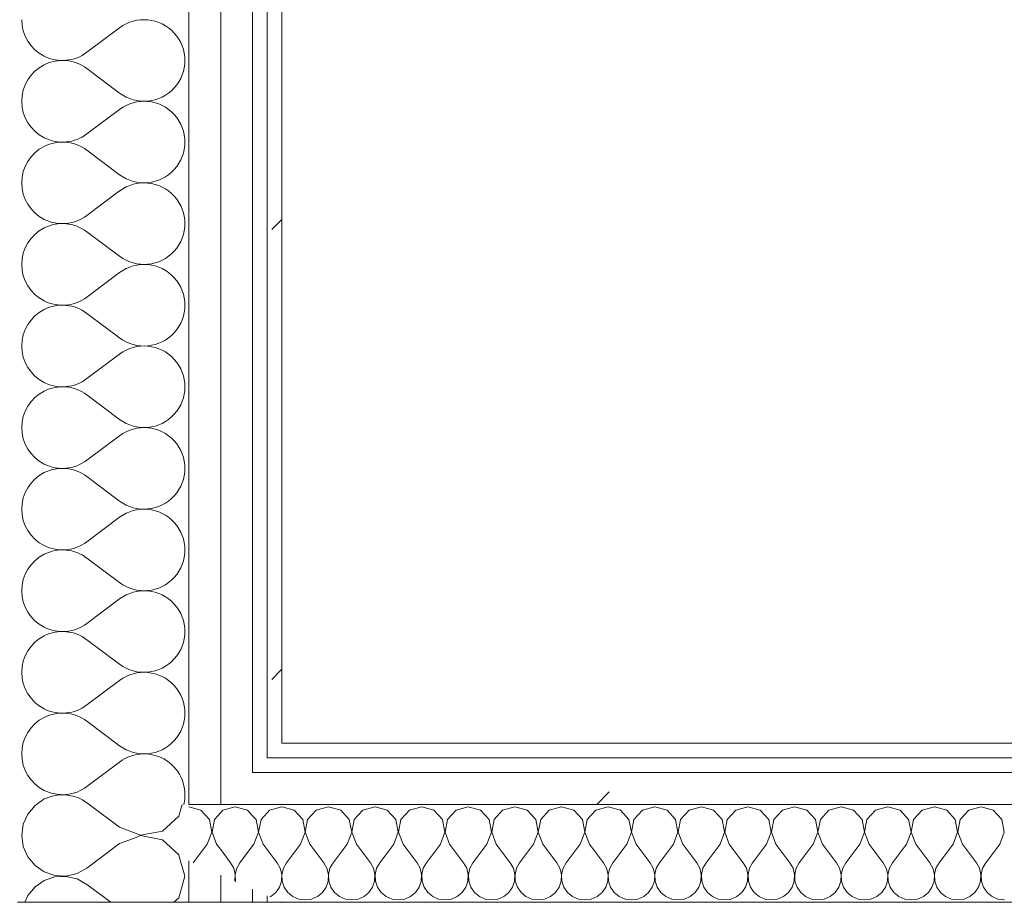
# Model space of a CAD drawing. Header units: millimetres. Extents: x -30280 to 19093, y -18706 to 4378.
# Tile 54 of 206: x -16098 to -15695, y -1194 to -833. Entities that reach past the tile are written whole.
import ezdxf

# ---------------------------------------------------------------- set-up
doc = ezdxf.new("R2010")
doc.units = ezdxf.units.MM
doc.header["$MEASUREMENT"] = 0
doc.linetypes.add('Wipeout_Contour', pattern=[1000, 0, -1000])
doc.layers.add('Nuevo_08_E_Envans secs', color=7, linetype='Continuous')
doc.layers.add('Nuevo_08_E_Envans secs_Pluma_Nº__1', color=7, linetype='Continuous', lineweight=5)
for name, color, linetype, lineweight, true_color in [('Nuevo_08_E_Envans secs_Pluma_Nº__102', 7, 'Continuous', 5, 0xcccccc), ('Nuevo_08_E_Envans secs_Pluma_Nº__171', 171, 'Continuous', 13, 0xaaaaff), ('Nuevo_08_E_Envans secs_Pluma_Nº__177', 7, 'Continuous', 15, 0xf7e046)]:
    doc.layers.add(name, color=color, linetype=linetype, lineweight=lineweight, true_color=true_color)
pattern_1 = [(45, (0, 0), (-183.8478, 183.8478), [195, -65]), (45, (7e-14, 183.85), (-183.8478, 183.8478), [195, -65])]

# ---------------------------------------------------------------- blocks, each defined once
blk = doc.blocks.new('*X188')
at = {"layer": 'Nuevo_08_E_Envans secs_Pluma_Nº__102', "color": 254, "linetype": 'Continuous', "lineweight": 5, "true_color": 0xcccccc}
for p, q in [((-16087.55, -1151.76), (-16090.78, -1153.98)), ((-16086.25, -1151.32), (-16087.55, -1151.76))]:
    blk.add_line(p, q, dxfattribs=at)
blk = doc.blocks.new('*X189')
at = {"layer": 'Nuevo_08_E_Envans secs_Pluma_Nº__102', "color": 254, "linetype": 'Continuous', "lineweight": 5, "true_color": 0xcccccc}
for p, q in [((-16091.34, -1154.36), (-16094.28, -1157.9)), ((-16090.78, -1153.98), (-16091.34, -1154.36)), ((-16094.28, -1157.9), (-16096.13, -1162.11)), ((-16096.13, -1162.11), (-16096.76, -1166.67)), ((-16096.76, -1166.67), (-16096.13, -1171.22)), ((-16056.76, -1170), (-16070.1, -1180)), ((-16050.06, -1167.43), (-16056.76, -1170)), ((-16096.13, -1171.22), (-16094.28, -1175.43)), ((-16094.28, -1175.43), (-16091.34, -1178.97)), ((-16030.1, -1183.33), (-16032.38, -1175.3)), ((-16091.34, -1178.97), (-16087.55, -1181.57)), ((-16087.55, -1181.57), (-16083.19, -1183.04)), ((-16078.6, -1183.27), (-16074.12, -1182.23)), ((-16074.12, -1182.23), (-16070.1, -1180)), ((-16087.55, -1185.09), (-16091.34, -1187.7)), ((-16083.19, -1183.62), (-16087.55, -1185.09)), ((-16083.19, -1183.04), (-16078.6, -1183.27)), ((-16078.6, -1183.4), (-16083.19, -1183.62)), ((-16074.12, -1184.44), (-16078.6, -1183.4)), ((-16070.1, -1186.67), (-16074.12, -1184.44)), ((-16060.35, -1193.98), (-16070.1, -1186.67)), ((-16032.59, -1192.1), (-16030.1, -1183.33)), ((-16091.34, -1187.7), (-16094.28, -1191.24)), ((-16094.28, -1191.24), (-16095.48, -1193.98)), ((-16034.64, -1193.98), (-16032.59, -1192.1))]:
    blk.add_line(p, q, dxfattribs=at)
blk = doc.blocks.new('*X194')
at = {"layer": 'Nuevo_08_E_Envans secs_Pluma_Nº__102', "color": 254, "linetype": 'Continuous', "lineweight": 5, "true_color": 0xcccccc}
for p, q in [((-16056.76, -1163.33), (-16069.24, -1153.98)), ((-16032.59, -1158.76), (-16031.23, -1153.98)), ((-16039.31, -1164.91), (-16032.59, -1158.76)), ((-16056.76, -1163.33), (-16048.26, -1166.6)), ((-16048.26, -1166.73), (-16050.06, -1167.43)), ((-16048.26, -1166.6), (-16039.31, -1164.91)), ((-16039.31, -1168.43), (-16048.26, -1166.73)), ((-16032.59, -1174.57), (-16039.31, -1168.43)), ((-16032.38, -1175.3), (-16032.59, -1174.57))]:
    blk.add_line(p, q, dxfattribs=at)
blk = doc.blocks.new('*X195')
at = {"layer": 'Nuevo_08_E_Envans secs_Pluma_Nº__102', "color": 254, "linetype": 'Continuous', "lineweight": 5, "true_color": 0xcccccc}
for p, q in [((-16056.76, -836.67), (-16070.1, -846.67)), ((-16056.76, -863.33), (-16070.1, -853.33)), ((-16056.76, -870), (-16070.1, -880)), ((-16056.76, -896.67), (-16070.1, -886.67)), ((-16056.76, -903.33), (-16070.1, -913.33)), ((-16056.76, -930), (-16070.1, -920)), ((-16056.76, -936.67), (-16070.1, -946.67)), ((-16056.76, -963.33), (-16070.1, -953.33)), ((-16056.76, -970), (-16070.1, -980)), ((-16056.76, -996.67), (-16070.1, -986.67)), ((-16056.76, -1003.33), (-16070.1, -1013.33)), ((-16056.76, -1030), (-16070.1, -1020)), ((-16056.76, -1036.67), (-16070.1, -1046.67)), ((-16056.76, -1063.33), (-16070.1, -1053.33)), ((-16056.76, -1070), (-16070.1, -1080)), ((-16056.76, -1096.67), (-16070.1, -1086.67)), ((-16056.76, -1103.33), (-16070.1, -1113.33)), ((-16056.76, -1130), (-16070.1, -1120)), ((-16056.76, -1136.67), (-16070.1, -1146.67)), ((-16069.24, -1153.98), (-16070.1, -1153.33))]:
    blk.add_line(p, q, dxfattribs=at)
for centre, start, end in [((-16080.1, -833.33), 180, 306.8699), ((-16046.76, -850), 233.1301, 126.8699), ((-16080.1, -866.67), 53.1301, 180), ((-16080.1, -866.67), 180, 306.8699), ((-16046.76, -883.33), 233.1301, 126.8699), ((-16080.1, -900), 53.1301, 180), ((-16080.1, -900), 180, 306.8699), ((-16046.76, -916.67), 233.1301, 126.8699), ((-16080.1, -933.33), 53.1301, 180), ((-16080.1, -933.33), 180, 306.8699), ((-16046.76, -950), 233.1301, 126.8699), ((-16080.1, -966.67), 53.1301, 180), ((-16080.1, -966.67), 180, 306.8699), ((-16046.76, -983.33), 233.1301, 126.8699), ((-16080.1, -1000), 53.1301, 180), ((-16080.1, -1000), 180, 306.8699), ((-16046.76, -1016.67), 233.1301, 126.8699), ((-16080.1, -1033.33), 53.1301, 180), ((-16080.1, -1033.33), 180, 306.8699), ((-16046.76, -1050), 233.1301, 126.8699), ((-16080.1, -1066.67), 53.1301, 180), ((-16080.1, -1066.67), 180, 306.8699), ((-16046.76, -1083.33), 233.1301, 126.8699), ((-16080.1, -1100), 53.1301, 180), ((-16080.1, -1100), 180, 306.8699), ((-16046.76, -1116.67), 233.1301, 126.8699), ((-16080.1, -1133.33), 53.1301, 180), ((-16080.1, -1133.33), 180, 306.8699), ((-16046.76, -1150), 346.1991, 126.8699), ((-16080.1, -1166.67), 53.1301, 112.2723)]:
    blk.add_arc(centre, 16.67, start, end, dxfattribs=at)
blk = doc.blocks.new('Muro_71_1', base_point=(-16136.43, -1128.98))
at = {"layer": 'Nuevo_08_E_Envans secs', "color": 7, "lineweight": 20}
for name in ['*X188', '*X194']:
    blk.add_blockref(name, (0, 0), dxfattribs=at)
at = {"color": 254, "linetype": 'Wipeout_Contour', "lineweight": 0, "ltscale": 64133.763292}
blk.add_wipeout([(-15996.43, -1128.98), (-15996.43, -1134.98), (-15990.43, -1134.98), (-15990.43, -1128.98)], dxfattribs=at).dxf.layer = 'Nuevo_08_E_Envans secs'
at = {"color": 254, "linetype": 'Wipeout_Contour', "lineweight": 0, "ltscale": 64200.015638}
blk.add_wipeout([(-16015.43, -1140.98), (-16015.43, -1153.98), (-16002.43, -1153.98), (-16002.43, -1140.98)], dxfattribs=at).dxf.layer = 'Nuevo_08_E_Envans secs'
at = {"color": 254, "linetype": 'Wipeout_Contour', "lineweight": 0, "ltscale": 64212.394516}
blk.add_wipeout([(-16015.43, -1193.98), (-16002.43, -1193.98), (-16002.43, -1188.63), (-16015.43, -1182.85)], dxfattribs=at).dxf.layer = 'Nuevo_08_E_Envans secs'
at = {"color": 254, "linetype": 'Wipeout_Contour', "lineweight": 0, "ltscale": 48116.142745}
blk.add_wipeout([(-15996.43, -1191.3), (-15996.43, -1193.98), (-15990.43, -1193.98)], dxfattribs=at).dxf.layer = 'Nuevo_08_E_Envans secs'
at = {"layer": 'Nuevo_08_E_Envans secs_Pluma_Nº__171', "linetype": 'Continuous', "lineweight": 13, "true_color": 0xaaaaff}
h = blk.add_hatch(dxfattribs=at)
h.set_pattern_fill('Panellat_HPL_0001', color=161, style=0, pattern_type=2)
h.set_pattern_definition(pattern_1)
h.paths.add_polyline_path([(-15996.43, -1128.98), (-15996.43, -1134.98), (-15990.43, -1134.98), (-15990.43, -1128.98)])
h = blk.add_hatch(dxfattribs=at)
h.set_pattern_fill('Panellat_HPL_0001', color=161, style=0, pattern_type=2)
h.set_pattern_definition(pattern_1)
h.paths.add_polyline_path([(-15996.43, -1191.3), (-15996.43, -1193.98), (-15990.43, -1193.98)])
at = {"layer": 'Nuevo_08_E_Envans secs_Pluma_Nº__177', "linetype": 'Continuous', "lineweight": 15, "true_color": 0xf7e046}
h = blk.add_hatch(dxfattribs=at)
h.set_pattern_fill('Panellat_HPL_0001', color=53, style=0, pattern_type=2)
h.set_pattern_definition(pattern_1)
h.paths.add_polyline_path([(-16015.43, -1140.98), (-16015.43, -1153.98), (-16002.43, -1153.98), (-16002.43, -1140.98)])
h = blk.add_hatch(dxfattribs=at)
h.set_pattern_fill('Panellat_HPL_0001', color=53, style=0, pattern_type=2)
h.set_pattern_definition(pattern_1)
h.paths.add_polyline_path([(-16015.43, -1193.98), (-16002.43, -1193.98), (-16002.43, -1188.63), (-16015.43, -1182.85)])
at = {"layer": 'Nuevo_08_E_Envans secs_Pluma_Nº__1', "color": 7, "linetype": 'Continuous', "lineweight": 5}
for p, q in [((-15990.43, -1134.98), (-15996.43, -1134.98)), ((-16002.43, -1193.98), (-16002.43, -1188.63)), ((-15996.43, -1193.98), (-15996.43, -1191.3))]:
    blk.add_line(p, q, dxfattribs=at)
at = {"layer": 'Nuevo_08_E_Envans secs_Pluma_Nº__1', "color": 7, "linetype": 'Continuous', "lineweight": 5, "flags": 128}
for points in [[(-15996.43, -1193.98), (-16002.43, -1193.98)], [(-15990.43, -1193.98), (-15996.43, -1193.98)]]:
    blk.add_lwpolyline(points, dxfattribs=at)
at = {"layer": 'Nuevo_08_E_Envans secs_Pluma_Nº__1', "color": 7, "linetype": 'Continuous', "lineweight": 5}
blk.add_point((-15990.43, -1193.98), dxfattribs=at)
at = {"color": 254, "linetype": 'Wipeout_Contour', "lineweight": 0, "ltscale": 64267.602615}
blk.add_wipeout([(-16002.43, -1140.98), (-16002.43, 1554.85), (-16015.43, 1554.85), (-16015.43, -1140.98)], dxfattribs=at).dxf.layer = 'Nuevo_08_E_Envans secs'
at = {"color": 254, "linetype": 'Wipeout_Contour', "lineweight": 0, "ltscale": 64204.127583}
blk.add_wipeout([(-15990.43, -1128.98), (-15990.43, 1554.85), (-15996.43, 1554.85), (-15996.43, -1128.98)], dxfattribs=at).dxf.layer = 'Nuevo_08_E_Envans secs'
at = {"color": 254, "linetype": 'Wipeout_Contour', "lineweight": 0, "ltscale": 64263.386062}
blk.add_wipeout([(-16028.43, -1193.98), (-16015.43, -1193.98), (-16015.43, -1182.85), (-16028.43, -1177.06)], dxfattribs=at).dxf.layer = 'Nuevo_08_E_Envans secs'
at = {"layer": 'Nuevo_08_E_Envans secs_Pluma_Nº__171', "linetype": 'Continuous', "lineweight": 13, "true_color": 0xaaaaff}
h = blk.add_hatch(dxfattribs=at)
h.set_pattern_fill('Panellat_HPL_0001', color=161, style=0, pattern_type=2)
h.set_pattern_definition(pattern_1)
h.paths.add_polyline_path([(-15990.43, -1128.98), (-15990.43, 1554.85), (-15996.43, 1554.85), (-15996.43, -1128.98)])
at = {"layer": 'Nuevo_08_E_Envans secs_Pluma_Nº__177', "linetype": 'Continuous', "lineweight": 15, "true_color": 0xf7e046}
h = blk.add_hatch(dxfattribs=at)
h.set_pattern_fill('Panellat_HPL_0001', color=53, style=0, pattern_type=2)
h.set_pattern_definition(pattern_1)
h.paths.add_polyline_path([(-16002.43, -1140.98), (-16002.43, 1554.85), (-16015.43, 1554.85), (-16015.43, -1140.98)])
h = blk.add_hatch(dxfattribs=at)
h.set_pattern_fill('Panellat_HPL_0001', color=53, style=0, pattern_type=2)
h.set_pattern_definition(pattern_1)
h.paths.add_polyline_path([(-16028.43, -1193.98), (-16015.43, -1193.98), (-16015.43, -1182.85), (-16028.43, -1177.06)])
at = {"layer": 'Nuevo_08_E_Envans secs_Pluma_Nº__1', "color": 7, "linetype": 'Continuous', "lineweight": 5}
for p, q in [((-16002.43, -1140.98), (-16002.43, 1554.85)), ((-15996.43, -1134.98), (-15996.43, 1554.85)), ((-15996.43, -1140.98), (-16002.43, -1140.98)), ((-16028.43, -1193.98), (-16028.43, -1177.06)), ((-16015.43, -1193.98), (-16015.43, -1182.85))]:
    blk.add_line(p, q, dxfattribs=at)
at = {"layer": 'Nuevo_08_E_Envans secs_Pluma_Nº__1', "color": 7, "linetype": 'Continuous', "lineweight": 5, "flags": 128}
for points in [[(-15990.43, -1128.98), (-15990.43, 1554.85)], [(-16028.43, -1193.98), (-16098.43, -1193.98)], [(-16015.43, -1193.98), (-16028.43, -1193.98)], [(-16002.43, -1193.98), (-16015.43, -1193.98)]]:
    blk.add_lwpolyline(points, dxfattribs=at)
at = {"layer": 'Nuevo_08_E_Envans secs', "color": 7, "lineweight": 20}
blk.add_blockref('*X189', (0, 0), dxfattribs=at)
at = {"color": 254, "linetype": 'Wipeout_Contour', "lineweight": 0, "ltscale": 64321.27249}
blk.add_wipeout([(-16015.43, -1153.98), (-16015.43, 1554.85), (-16028.43, 1554.85), (-16028.43, -1153.98)], dxfattribs=at).dxf.layer = 'Nuevo_08_E_Envans secs'
at = {"layer": 'Nuevo_08_E_Envans secs_Pluma_Nº__177', "linetype": 'Continuous', "lineweight": 15, "true_color": 0xf7e046}
h = blk.add_hatch(dxfattribs=at)
h.set_pattern_fill('Panellat_HPL_0001', color=53, style=0, pattern_type=2)
h.set_pattern_definition(pattern_1)
h.paths.add_polyline_path([(-16015.43, -1153.98), (-16015.43, 1554.85), (-16028.43, 1554.85), (-16028.43, -1153.98)])
at = {"layer": 'Nuevo_08_E_Envans secs_Pluma_Nº__1', "color": 7, "linetype": 'Continuous', "lineweight": 5}
for p, q in [((-16028.43, -1153.98), (-16028.43, 1554.85)), ((-16015.43, -1153.98), (-16015.43, 1554.85)), ((-16015.43, -1153.98), (-16028.43, -1153.98)), ((-16002.43, -1153.98), (-16015.43, -1153.98))]:
    blk.add_line(p, q, dxfattribs=at)
at = {"layer": 'Nuevo_08_E_Envans secs', "color": 7, "lineweight": 20}
blk.add_blockref('*X195', (0, 0), dxfattribs=at)
blk = doc.blocks.new('*X441')
at = {"layer": 'Nuevo_08_E_Envans secs_Pluma_Nº__102', "color": 254, "linetype": 'Continuous', "lineweight": 5, "true_color": 0xcccccc}
for p, q in [((-15995.48, -1156.35), (-15996.43, -1157.39)), ((-15990.48, -1154.93), (-15995.48, -1156.35)), ((-15990.43, -1154.94), (-15990.48, -1154.93)), ((-15996.43, -1172.38), (-15992.38, -1177.79)), ((-15991.11, -1180.08), (-15992.38, -1177.79)), ((-15990.51, -1182.64), (-15991.11, -1180.08)), ((-15990.64, -1185.27), (-15990.51, -1182.64)), ((-15990.43, -1182.62), (-15990.44, -1182.64)), ((-15990.44, -1182.64), (-15990.43, -1182.78)), ((-15991.48, -1187.76), (-15990.64, -1185.27)), ((-15994.99, -1191.6), (-15992.97, -1189.92)), ((-15992.97, -1189.92), (-15991.48, -1187.76)), ((-15995.38, -1191.77), (-15994.99, -1191.6))]:
    blk.add_line(p, q, dxfattribs=at)
blk = doc.blocks.new('*X442')
at = {"layer": 'Nuevo_08_E_Envans secs_Pluma_Nº__102', "color": 254, "linetype": 'Continuous', "lineweight": 5, "true_color": 0xcccccc}
for p, q in [((-16001.01, -1160.19), (-16002.43, -1158.63)), ((-15996.43, -1157.39), (-15998.99, -1160.19)), ((-16000.04, -1165.31), (-16001.01, -1160.19)), ((-15998.99, -1160.19), (-15999.96, -1165.31)), ((-16001.9, -1170.17), (-16000.04, -1165.31)), ((-15999.96, -1165.31), (-15998.1, -1170.17)), ((-16001.9, -1170.17), (-16002.43, -1170.87)), ((-15998.1, -1170.17), (-15996.43, -1172.38))]:
    blk.add_line(p, q, dxfattribs=at)
blk = doc.blocks.new('*X443')
at = {"layer": 'Nuevo_08_E_Envans secs_Pluma_Nº__102', "color": 254, "linetype": 'Continuous', "lineweight": 5, "true_color": 0xcccccc}
for p, q in [((-16014.53, -1156.35), (-16015.43, -1157.34)), ((-16009.52, -1154.93), (-16014.53, -1156.35)), ((-16004.52, -1156.35), (-16009.52, -1154.93)), ((-16002.43, -1158.63), (-16004.52, -1156.35)), ((-16015.43, -1172.45), (-16011.43, -1177.79)), ((-16002.43, -1170.87), (-16007.62, -1177.79)), ((-16010.16, -1180.08), (-16011.43, -1177.79)), ((-16007.62, -1177.79), (-16008.89, -1180.08)), ((-16009.56, -1182.64), (-16010.16, -1180.08)), ((-16009.69, -1185.27), (-16009.56, -1182.64)), ((-16008.89, -1180.08), (-16009.49, -1182.64)), ((-16009.49, -1182.64), (-16009.36, -1185.27)), ((-16009.73, -1185.38), (-16009.69, -1185.27)), ((-16009.36, -1185.27), (-16009.25, -1185.6))]:
    blk.add_line(p, q, dxfattribs=at)
blk = doc.blocks.new('*X444')
at = {"layer": 'Nuevo_08_E_Envans secs_Pluma_Nº__102', "color": 254, "linetype": 'Continuous', "lineweight": 5, "true_color": 0xcccccc}
for p, q in [((-16023.56, -1156.35), (-16028.43, -1154.97)), ((-16020.05, -1160.19), (-16023.56, -1156.35)), ((-16015.43, -1157.34), (-16018.04, -1160.19)), ((-16019.09, -1165.31), (-16020.05, -1160.19)), ((-16018.04, -1160.19), (-16019.01, -1165.31)), ((-16020.95, -1170.17), (-16019.09, -1165.31)), ((-16019.01, -1165.31), (-16017.14, -1170.17)), ((-16020.95, -1170.17), (-16026.67, -1177.79)), ((-16017.14, -1170.17), (-16015.43, -1172.45)), ((-16026.67, -1177.79), (-16026.69, -1177.83))]:
    blk.add_line(p, q, dxfattribs=at)
blk = doc.blocks.new('*X445')
at = {"layer": 'Nuevo_08_E_Envans secs_Pluma_Nº__102', "color": 254, "linetype": 'Continuous', "lineweight": 5, "true_color": 0xcccccc}
for p, q in [((-15985.47, -1156.35), (-15990.43, -1154.94)), ((-15981.96, -1160.19), (-15985.47, -1156.35)), ((-15976.44, -1156.35), (-15979.95, -1160.19)), ((-15971.43, -1154.93), (-15976.44, -1156.35)), ((-15966.42, -1156.35), (-15971.43, -1154.93)), ((-15962.91, -1160.19), (-15966.42, -1156.35)), ((-15957.39, -1156.35), (-15960.9, -1160.19)), ((-15952.38, -1154.93), (-15957.39, -1156.35)), ((-15947.37, -1156.35), (-15952.38, -1154.93)), ((-15943.86, -1160.19), (-15947.37, -1156.35)), ((-15938.34, -1156.35), (-15941.85, -1160.19)), ((-15933.33, -1154.93), (-15938.34, -1156.35)), ((-15928.33, -1156.35), (-15933.33, -1154.93)), ((-15924.81, -1160.19), (-15928.33, -1156.35)), ((-15919.29, -1156.35), (-15922.8, -1160.19)), ((-15914.29, -1154.93), (-15919.29, -1156.35)), ((-15909.28, -1156.35), (-15914.29, -1154.93)), ((-15905.77, -1160.19), (-15909.28, -1156.35)), ((-15900.25, -1156.35), (-15903.76, -1160.19)), ((-15895.24, -1154.93), (-15900.25, -1156.35)), ((-15890.23, -1156.35), (-15895.24, -1154.93)), ((-15886.72, -1160.19), (-15890.23, -1156.35)), ((-15881.2, -1156.35), (-15884.71, -1160.19)), ((-15876.19, -1154.93), (-15881.2, -1156.35)), ((-15871.18, -1156.35), (-15876.19, -1154.93)), ((-15867.67, -1160.19), (-15871.18, -1156.35)), ((-15862.15, -1156.35), (-15865.66, -1160.19)), ((-15857.14, -1154.93), (-15862.15, -1156.35)), ((-15852.14, -1156.35), (-15857.14, -1154.93)), ((-15848.62, -1160.19), (-15852.14, -1156.35)), ((-15843.1, -1156.35), (-15846.61, -1160.19)), ((-15838.1, -1154.93), (-15843.1, -1156.35)), ((-15833.09, -1156.35), (-15838.1, -1154.93)), ((-15829.58, -1160.19), (-15833.09, -1156.35)), ((-15824.05, -1156.35), (-15827.57, -1160.19)), ((-15819.05, -1154.93), (-15824.05, -1156.35)), ((-15814.04, -1156.35), (-15819.05, -1154.93)), ((-15810.53, -1160.19), (-15814.04, -1156.35)), ((-15805.01, -1156.35), (-15808.52, -1160.19)), ((-15800, -1154.93), (-15805.01, -1156.35)), ((-15794.99, -1156.35), (-15800, -1154.93)), ((-15791.48, -1160.19), (-15794.99, -1156.35)), ((-15785.96, -1156.35), (-15789.47, -1160.19)), ((-15780.95, -1154.93), (-15785.96, -1156.35)), ((-15775.95, -1156.35), (-15780.95, -1154.93)), ((-15772.43, -1160.19), (-15775.95, -1156.35)), ((-15766.91, -1156.35), (-15770.42, -1160.19)), ((-15761.9, -1154.93), (-15766.91, -1156.35)), ((-15756.9, -1156.35), (-15761.9, -1154.93)), ((-15753.39, -1160.19), (-15756.9, -1156.35)), ((-15747.86, -1156.35), (-15751.38, -1160.19)), ((-15742.86, -1154.93), (-15747.86, -1156.35)), ((-15737.85, -1156.35), (-15742.86, -1154.93)), ((-15734.34, -1160.19), (-15737.85, -1156.35)), ((-15728.82, -1156.35), (-15732.33, -1160.19)), ((-15723.81, -1154.93), (-15728.82, -1156.35)), ((-15718.8, -1156.35), (-15723.81, -1154.93)), ((-15715.29, -1160.19), (-15718.8, -1156.35)), ((-15709.77, -1156.35), (-15713.28, -1160.19)), ((-15704.76, -1154.93), (-15709.77, -1156.35)), ((-15699.75, -1156.35), (-15704.76, -1154.93)), ((-15696.24, -1160.19), (-15699.75, -1156.35)), ((-15980.99, -1165.31), (-15981.96, -1160.19)), ((-15979.95, -1160.19), (-15980.91, -1165.31)), ((-15961.94, -1165.31), (-15962.91, -1160.19)), ((-15960.9, -1160.19), (-15961.87, -1165.31)), ((-15942.9, -1165.31), (-15943.86, -1160.19)), ((-15941.85, -1160.19), (-15942.82, -1165.31)), ((-15923.85, -1165.31), (-15924.81, -1160.19)), ((-15922.8, -1160.19), (-15923.77, -1165.31)), ((-15904.8, -1165.31), (-15905.77, -1160.19)), ((-15903.76, -1160.19), (-15904.72, -1165.31)), ((-15885.75, -1165.31), (-15886.72, -1160.19)), ((-15884.71, -1160.19), (-15885.68, -1165.31)), ((-15866.71, -1165.31), (-15867.67, -1160.19)), ((-15865.66, -1160.19), (-15866.63, -1165.31)), ((-15847.66, -1165.31), (-15848.62, -1160.19)), ((-15846.61, -1160.19), (-15847.58, -1165.31)), ((-15828.61, -1165.31), (-15829.58, -1160.19)), ((-15827.57, -1160.19), (-15828.53, -1165.31)), ((-15809.56, -1165.31), (-15810.53, -1160.19)), ((-15808.52, -1160.19), (-15809.49, -1165.31)), ((-15790.51, -1165.31), (-15791.48, -1160.19)), ((-15789.47, -1160.19), (-15790.44, -1165.31)), ((-15771.47, -1165.31), (-15772.43, -1160.19)), ((-15770.42, -1160.19), (-15771.39, -1165.31)), ((-15752.42, -1165.31), (-15753.39, -1160.19)), ((-15751.38, -1160.19), (-15752.34, -1165.31)), ((-15733.37, -1165.31), (-15734.34, -1160.19)), ((-15732.33, -1160.19), (-15733.29, -1165.31)), ((-15714.32, -1165.31), (-15715.29, -1160.19)), ((-15713.28, -1160.19), (-15714.25, -1165.31)), ((-15695.28, -1165.31), (-15696.24, -1160.19)), ((-15982.86, -1170.17), (-15980.99, -1165.31)), ((-15980.91, -1165.31), (-15979.05, -1170.17)), ((-15963.81, -1170.17), (-15961.94, -1165.31)), ((-15961.87, -1165.31), (-15960, -1170.17)), ((-15944.76, -1170.17), (-15942.9, -1165.31)), ((-15942.82, -1165.31), (-15940.95, -1170.17)), ((-15925.71, -1170.17), (-15923.85, -1165.31)), ((-15923.77, -1165.31), (-15921.9, -1170.17)), ((-15906.67, -1170.17), (-15904.8, -1165.31)), ((-15904.72, -1165.31), (-15902.86, -1170.17)), ((-15887.62, -1170.17), (-15885.75, -1165.31)), ((-15885.68, -1165.31), (-15883.81, -1170.17)), ((-15868.57, -1170.17), (-15866.71, -1165.31)), ((-15866.63, -1165.31), (-15864.76, -1170.17)), ((-15849.52, -1170.17), (-15847.66, -1165.31)), ((-15847.58, -1165.31), (-15845.71, -1170.17)), ((-15830.48, -1170.17), (-15828.61, -1165.31)), ((-15828.53, -1165.31), (-15826.67, -1170.17)), ((-15811.43, -1170.17), (-15809.56, -1165.31)), ((-15809.49, -1165.31), (-15807.62, -1170.17)), ((-15792.38, -1170.17), (-15790.51, -1165.31)), ((-15790.44, -1165.31), (-15788.57, -1170.17)), ((-15773.33, -1170.17), (-15771.47, -1165.31)), ((-15771.39, -1165.31), (-15769.52, -1170.17)), ((-15754.29, -1170.17), (-15752.42, -1165.31)), ((-15752.34, -1165.31), (-15750.48, -1170.17)), ((-15735.24, -1170.17), (-15733.37, -1165.31)), ((-15733.29, -1165.31), (-15731.43, -1170.17)), ((-15716.19, -1170.17), (-15714.32, -1165.31)), ((-15714.25, -1165.31), (-15712.38, -1170.17)), ((-15697.14, -1170.17), (-15695.28, -1165.31)), ((-15982.86, -1170.17), (-15988.57, -1177.79)), ((-15979.05, -1170.17), (-15973.33, -1177.79)), ((-15963.81, -1170.17), (-15969.52, -1177.79)), ((-15960, -1170.17), (-15954.29, -1177.79)), ((-15944.76, -1170.17), (-15950.48, -1177.79)), ((-15940.95, -1170.17), (-15935.24, -1177.79)), ((-15925.71, -1170.17), (-15931.43, -1177.79)), ((-15921.9, -1170.17), (-15916.19, -1177.79)), ((-15906.67, -1170.17), (-15912.38, -1177.79)), ((-15902.86, -1170.17), (-15897.14, -1177.79)), ((-15887.62, -1170.17), (-15893.33, -1177.79)), ((-15883.81, -1170.17), (-15878.1, -1177.79)), ((-15868.57, -1170.17), (-15874.29, -1177.79)), ((-15864.76, -1170.17), (-15859.05, -1177.79)), ((-15849.52, -1170.17), (-15855.24, -1177.79)), ((-15845.71, -1170.17), (-15840, -1177.79)), ((-15830.48, -1170.17), (-15836.19, -1177.79)), ((-15826.67, -1170.17), (-15820.95, -1177.79)), ((-15811.43, -1170.17), (-15817.14, -1177.79)), ((-15807.62, -1170.17), (-15801.9, -1177.79)), ((-15792.38, -1170.17), (-15798.1, -1177.79)), ((-15788.57, -1170.17), (-15782.86, -1177.79)), ((-15773.33, -1170.17), (-15779.05, -1177.79)), ((-15769.52, -1170.17), (-15763.81, -1177.79)), ((-15754.29, -1170.17), (-15760, -1177.79)), ((-15750.48, -1170.17), (-15744.76, -1177.79)), ((-15735.24, -1170.17), (-15740.95, -1177.79)), ((-15731.43, -1170.17), (-15725.71, -1177.79)), ((-15716.19, -1170.17), (-15721.9, -1177.79)), ((-15712.38, -1170.17), (-15706.67, -1177.79)), ((-15697.14, -1170.17), (-15702.86, -1177.79)), ((-15988.57, -1177.79), (-15989.84, -1180.08)), ((-15972.06, -1180.08), (-15973.33, -1177.79)), ((-15969.52, -1177.79), (-15970.8, -1180.08)), ((-15953.01, -1180.08), (-15954.29, -1177.79)), ((-15950.48, -1177.79), (-15951.75, -1180.08)), ((-15933.97, -1180.08), (-15935.24, -1177.79)), ((-15931.43, -1177.79), (-15932.7, -1180.08)), ((-15914.92, -1180.08), (-15916.19, -1177.79)), ((-15912.38, -1177.79), (-15913.65, -1180.08)), ((-15895.87, -1180.08), (-15897.14, -1177.79)), ((-15893.33, -1177.79), (-15894.6, -1180.08)), ((-15876.82, -1180.08), (-15878.1, -1177.79)), ((-15874.29, -1177.79), (-15875.56, -1180.08)), ((-15857.78, -1180.08), (-15859.05, -1177.79)), ((-15855.24, -1177.79), (-15856.51, -1180.08)), ((-15838.73, -1180.08), (-15840, -1177.79)), ((-15836.19, -1177.79), (-15837.46, -1180.08)), ((-15819.68, -1180.08), (-15820.95, -1177.79)), ((-15817.14, -1177.79), (-15818.41, -1180.08)), ((-15800.63, -1180.08), (-15801.9, -1177.79)), ((-15798.1, -1177.79), (-15799.37, -1180.08)), ((-15781.59, -1180.08), (-15782.86, -1177.79)), ((-15779.05, -1177.79), (-15780.32, -1180.08)), ((-15762.54, -1180.08), (-15763.81, -1177.79)), ((-15760, -1177.79), (-15761.27, -1180.08)), ((-15743.49, -1180.08), (-15744.76, -1177.79)), ((-15740.95, -1177.79), (-15742.22, -1180.08)), ((-15724.44, -1180.08), (-15725.71, -1177.79)), ((-15721.9, -1177.79), (-15723.18, -1180.08)), ((-15705.4, -1180.08), (-15706.67, -1177.79)), ((-15702.86, -1177.79), (-15704.13, -1180.08)), ((-15989.84, -1180.08), (-15990.43, -1182.62)), ((-15990.43, -1182.78), (-15990.31, -1185.27)), ((-15971.47, -1182.64), (-15972.06, -1180.08)), ((-15971.59, -1185.27), (-15971.47, -1182.64)), ((-15970.8, -1180.08), (-15971.39, -1182.64)), ((-15971.39, -1182.64), (-15971.26, -1185.27)), ((-15952.42, -1182.64), (-15953.01, -1180.08)), ((-15952.55, -1185.27), (-15952.42, -1182.64)), ((-15951.75, -1180.08), (-15952.34, -1182.64)), ((-15952.34, -1182.64), (-15952.22, -1185.27)), ((-15933.37, -1182.64), (-15933.97, -1180.08)), ((-15933.5, -1185.27), (-15933.37, -1182.64)), ((-15932.7, -1180.08), (-15933.29, -1182.64)), ((-15933.29, -1182.64), (-15933.17, -1185.27)), ((-15914.32, -1182.64), (-15914.92, -1180.08)), ((-15914.45, -1185.27), (-15914.32, -1182.64)), ((-15913.65, -1180.08), (-15914.25, -1182.64)), ((-15914.25, -1182.64), (-15914.12, -1185.27)), ((-15895.28, -1182.64), (-15895.87, -1180.08)), ((-15895.4, -1185.27), (-15895.28, -1182.64)), ((-15894.6, -1180.08), (-15895.2, -1182.64)), ((-15895.2, -1182.64), (-15895.07, -1185.27)), ((-15876.23, -1182.64), (-15876.82, -1180.08)), ((-15876.36, -1185.27), (-15876.23, -1182.64)), ((-15875.56, -1180.08), (-15876.15, -1182.64)), ((-15876.15, -1182.64), (-15876.02, -1185.27)), ((-15857.18, -1182.64), (-15857.78, -1180.08)), ((-15857.31, -1185.27), (-15857.18, -1182.64)), ((-15856.51, -1180.08), (-15857.1, -1182.64)), ((-15857.1, -1182.64), (-15856.98, -1185.27)), ((-15838.13, -1182.64), (-15838.73, -1180.08)), ((-15838.26, -1185.27), (-15838.13, -1182.64)), ((-15837.46, -1180.08), (-15838.06, -1182.64)), ((-15838.06, -1182.64), (-15837.93, -1185.27)), ((-15819.09, -1182.64), (-15819.68, -1180.08)), ((-15819.21, -1185.27), (-15819.09, -1182.64)), ((-15818.41, -1180.08), (-15819.01, -1182.64)), ((-15819.01, -1182.64), (-15818.88, -1185.27)), ((-15800.04, -1182.64), (-15800.63, -1180.08)), ((-15800.17, -1185.27), (-15800.04, -1182.64)), ((-15799.37, -1180.08), (-15799.96, -1182.64)), ((-15799.96, -1182.64), (-15799.83, -1185.27)), ((-15780.99, -1182.64), (-15781.59, -1180.08)), ((-15781.12, -1185.27), (-15780.99, -1182.64)), ((-15780.32, -1180.08), (-15780.91, -1182.64)), ((-15780.91, -1182.64), (-15780.79, -1185.27)), ((-15761.94, -1182.64), (-15762.54, -1180.08)), ((-15762.07, -1185.27), (-15761.94, -1182.64)), ((-15761.27, -1180.08), (-15761.87, -1182.64)), ((-15761.87, -1182.64), (-15761.74, -1185.27)), ((-15742.9, -1182.64), (-15743.49, -1180.08)), ((-15743.02, -1185.27), (-15742.9, -1182.64)), ((-15742.22, -1180.08), (-15742.82, -1182.64)), ((-15742.82, -1182.64), (-15742.69, -1185.27)), ((-15723.85, -1182.64), (-15724.44, -1180.08)), ((-15723.98, -1185.27), (-15723.85, -1182.64)), ((-15723.18, -1180.08), (-15723.77, -1182.64)), ((-15723.77, -1182.64), (-15723.64, -1185.27)), ((-15704.8, -1182.64), (-15705.4, -1180.08)), ((-15704.93, -1185.27), (-15704.8, -1182.64)), ((-15704.13, -1180.08), (-15704.72, -1182.64)), ((-15704.72, -1182.64), (-15704.6, -1185.27)), ((-15990.31, -1185.27), (-15989.47, -1187.76)), ((-15972.43, -1187.76), (-15971.59, -1185.27)), ((-15971.26, -1185.27), (-15970.42, -1187.76)), ((-15953.39, -1187.76), (-15952.55, -1185.27)), ((-15952.22, -1185.27), (-15951.38, -1187.76)), ((-15934.34, -1187.76), (-15933.5, -1185.27)), ((-15933.17, -1185.27), (-15932.33, -1187.76)), ((-15915.29, -1187.76), (-15914.45, -1185.27)), ((-15914.12, -1185.27), (-15913.28, -1187.76)), ((-15896.24, -1187.76), (-15895.4, -1185.27)), ((-15895.07, -1185.27), (-15894.23, -1187.76)), ((-15877.2, -1187.76), (-15876.36, -1185.27)), ((-15876.02, -1185.27), (-15875.19, -1187.76)), ((-15858.15, -1187.76), (-15857.31, -1185.27)), ((-15856.98, -1185.27), (-15856.14, -1187.76)), ((-15839.1, -1187.76), (-15838.26, -1185.27)), ((-15837.93, -1185.27), (-15837.09, -1187.76)), ((-15820.05, -1187.76), (-15819.21, -1185.27)), ((-15818.88, -1185.27), (-15818.04, -1187.76)), ((-15801.01, -1187.76), (-15800.17, -1185.27)), ((-15799.83, -1185.27), (-15798.99, -1187.76)), ((-15781.96, -1187.76), (-15781.12, -1185.27)), ((-15780.79, -1185.27), (-15779.95, -1187.76)), ((-15762.91, -1187.76), (-15762.07, -1185.27)), ((-15761.74, -1185.27), (-15760.9, -1187.76)), ((-15743.86, -1187.76), (-15743.02, -1185.27)), ((-15742.69, -1185.27), (-15741.85, -1187.76)), ((-15724.81, -1187.76), (-15723.98, -1185.27)), ((-15723.64, -1185.27), (-15722.8, -1187.76)), ((-15705.77, -1187.76), (-15704.93, -1185.27)), ((-15704.6, -1185.27), (-15703.76, -1187.76)), ((-15989.47, -1187.76), (-15987.98, -1189.92)), ((-15987.98, -1189.92), (-15985.96, -1191.6)), ((-15975.95, -1191.6), (-15973.92, -1189.92)), ((-15973.92, -1189.92), (-15972.43, -1187.76)), ((-15970.42, -1187.76), (-15968.94, -1189.92)), ((-15968.94, -1189.92), (-15966.91, -1191.6)), ((-15956.9, -1191.6), (-15954.87, -1189.92)), ((-15954.87, -1189.92), (-15953.39, -1187.76)), ((-15951.38, -1187.76), (-15949.89, -1189.92)), ((-15949.89, -1189.92), (-15947.86, -1191.6)), ((-15937.85, -1191.6), (-15935.83, -1189.92)), ((-15935.83, -1189.92), (-15934.34, -1187.76)), ((-15932.33, -1187.76), (-15930.84, -1189.92)), ((-15930.84, -1189.92), (-15928.82, -1191.6)), ((-15918.8, -1191.6), (-15916.78, -1189.92)), ((-15916.78, -1189.92), (-15915.29, -1187.76)), ((-15913.28, -1187.76), (-15911.79, -1189.92)), ((-15911.79, -1189.92), (-15909.77, -1191.6)), ((-15899.75, -1191.6), (-15897.73, -1189.92)), ((-15897.73, -1189.92), (-15896.24, -1187.76)), ((-15894.23, -1187.76), (-15892.74, -1189.92)), ((-15892.74, -1189.92), (-15890.72, -1191.6)), ((-15880.71, -1191.6), (-15878.68, -1189.92)), ((-15878.68, -1189.92), (-15877.2, -1187.76)), ((-15875.19, -1187.76), (-15873.7, -1189.92)), ((-15873.7, -1189.92), (-15871.67, -1191.6)), ((-15861.66, -1191.6), (-15859.64, -1189.92)), ((-15859.64, -1189.92), (-15858.15, -1187.76)), ((-15856.14, -1187.76), (-15854.65, -1189.92)), ((-15854.65, -1189.92), (-15852.63, -1191.6)), ((-15842.61, -1191.6), (-15840.59, -1189.92)), ((-15840.59, -1189.92), (-15839.1, -1187.76)), ((-15837.09, -1187.76), (-15835.6, -1189.92)), ((-15835.6, -1189.92), (-15833.58, -1191.6)), ((-15823.56, -1191.6), (-15821.54, -1189.92)), ((-15821.54, -1189.92), (-15820.05, -1187.76)), ((-15818.04, -1187.76), (-15816.55, -1189.92)), ((-15816.55, -1189.92), (-15814.53, -1191.6)), ((-15804.52, -1191.6), (-15802.49, -1189.92)), ((-15802.49, -1189.92), (-15801.01, -1187.76)), ((-15798.99, -1187.76), (-15797.51, -1189.92)), ((-15797.51, -1189.92), (-15795.48, -1191.6)), ((-15785.47, -1191.6), (-15783.45, -1189.92)), ((-15783.45, -1189.92), (-15781.96, -1187.76)), ((-15779.95, -1187.76), (-15778.46, -1189.92)), ((-15778.46, -1189.92), (-15776.44, -1191.6)), ((-15766.42, -1191.6), (-15764.4, -1189.92)), ((-15764.4, -1189.92), (-15762.91, -1187.76)), ((-15760.9, -1187.76), (-15759.41, -1189.92)), ((-15759.41, -1189.92), (-15757.39, -1191.6)), ((-15747.37, -1191.6), (-15745.35, -1189.92)), ((-15745.35, -1189.92), (-15743.86, -1187.76)), ((-15741.85, -1187.76), (-15740.36, -1189.92)), ((-15740.36, -1189.92), (-15738.34, -1191.6)), ((-15728.33, -1191.6), (-15726.3, -1189.92)), ((-15726.3, -1189.92), (-15724.81, -1187.76)), ((-15722.8, -1187.76), (-15721.32, -1189.92)), ((-15721.32, -1189.92), (-15719.29, -1191.6)), ((-15709.28, -1191.6), (-15707.26, -1189.92)), ((-15707.26, -1189.92), (-15705.77, -1187.76)), ((-15703.76, -1187.76), (-15702.27, -1189.92)), ((-15702.27, -1189.92), (-15700.25, -1191.6)), ((-15985.96, -1191.6), (-15983.55, -1192.66)), ((-15983.55, -1192.66), (-15980.95, -1193.02)), ((-15980.95, -1193.02), (-15978.35, -1192.66)), ((-15978.35, -1192.66), (-15975.95, -1191.6)), ((-15966.91, -1191.6), (-15964.51, -1192.66)), ((-15964.51, -1192.66), (-15961.9, -1193.02)), ((-15961.9, -1193.02), (-15959.3, -1192.66)), ((-15959.3, -1192.66), (-15956.9, -1191.6)), ((-15947.86, -1191.6), (-15945.46, -1192.66)), ((-15945.46, -1192.66), (-15942.86, -1193.02)), ((-15942.86, -1193.02), (-15940.25, -1192.66)), ((-15940.25, -1192.66), (-15937.85, -1191.6)), ((-15928.82, -1191.6), (-15926.41, -1192.66)), ((-15926.41, -1192.66), (-15923.81, -1193.02)), ((-15923.81, -1193.02), (-15921.21, -1192.66)), ((-15921.21, -1192.66), (-15918.8, -1191.6)), ((-15909.77, -1191.6), (-15907.36, -1192.66)), ((-15907.36, -1192.66), (-15904.76, -1193.02)), ((-15904.76, -1193.02), (-15902.16, -1192.66)), ((-15902.16, -1192.66), (-15899.75, -1191.6)), ((-15890.72, -1191.6), (-15888.32, -1192.66)), ((-15888.32, -1192.66), (-15885.71, -1193.02)), ((-15885.71, -1193.02), (-15883.11, -1192.66)), ((-15883.11, -1192.66), (-15880.71, -1191.6)), ((-15871.67, -1191.6), (-15869.27, -1192.66)), ((-15869.27, -1192.66), (-15866.67, -1193.02)), ((-15866.67, -1193.02), (-15864.06, -1192.66)), ((-15864.06, -1192.66), (-15861.66, -1191.6)), ((-15852.63, -1191.6), (-15850.22, -1192.66)), ((-15850.22, -1192.66), (-15847.62, -1193.02)), ((-15847.62, -1193.02), (-15845.02, -1192.66)), ((-15845.02, -1192.66), (-15842.61, -1191.6)), ((-15833.58, -1191.6), (-15831.17, -1192.66)), ((-15831.17, -1192.66), (-15828.57, -1193.02)), ((-15828.57, -1193.02), (-15825.97, -1192.66)), ((-15825.97, -1192.66), (-15823.56, -1191.6)), ((-15814.53, -1191.6), (-15812.13, -1192.66)), ((-15812.13, -1192.66), (-15809.52, -1193.02)), ((-15809.52, -1193.02), (-15806.92, -1192.66)), ((-15806.92, -1192.66), (-15804.52, -1191.6)), ((-15795.48, -1191.6), (-15793.08, -1192.66)), ((-15793.08, -1192.66), (-15790.48, -1193.02)), ((-15790.48, -1193.02), (-15787.87, -1192.66)), ((-15787.87, -1192.66), (-15785.47, -1191.6)), ((-15776.44, -1191.6), (-15774.03, -1192.66)), ((-15774.03, -1192.66), (-15771.43, -1193.02)), ((-15771.43, -1193.02), (-15768.83, -1192.66)), ((-15768.83, -1192.66), (-15766.42, -1191.6)), ((-15757.39, -1191.6), (-15754.98, -1192.66)), ((-15754.98, -1192.66), (-15752.38, -1193.02)), ((-15752.38, -1193.02), (-15749.78, -1192.66)), ((-15749.78, -1192.66), (-15747.37, -1191.6)), ((-15738.34, -1191.6), (-15735.94, -1192.66)), ((-15735.94, -1192.66), (-15733.33, -1193.02)), ((-15733.33, -1193.02), (-15730.73, -1192.66)), ((-15730.73, -1192.66), (-15728.33, -1191.6)), ((-15719.29, -1191.6), (-15716.89, -1192.66)), ((-15716.89, -1192.66), (-15714.29, -1193.02)), ((-15714.29, -1193.02), (-15711.68, -1192.66)), ((-15711.68, -1192.66), (-15709.28, -1191.6)), ((-15700.25, -1191.6), (-15697.84, -1192.66)), ((-15697.84, -1192.66), (-15695.24, -1193.02))]:
    blk.add_line(p, q, dxfattribs=at)
blk = doc.blocks.new('Muro_121_1', base_point=(-16136.43, -1128.98))
at = {"layer": 'Nuevo_08_E_Envans secs_Pluma_Nº__1', "color": 7, "linetype": 'Continuous', "lineweight": 5}
blk.add_line((-16015.43, -1153.98), (-16028.43, -1153.98), dxfattribs=at)
at = {"layer": 'Nuevo_08_E_Envans secs_Pluma_Nº__1', "color": 7, "linetype": 'Continuous', "lineweight": 5, "flags": 128}
blk.add_lwpolyline([(-15990.43, -1193.98), (-14135.93, -1193.98)], dxfattribs=at)
at = {"layer": 'Nuevo_08_E_Envans secs_Pluma_Nº__1', "color": 7, "linetype": 'Continuous', "lineweight": 5}
blk.add_point((-15990.43, -1193.98), dxfattribs=at)
at = {"layer": 'Nuevo_08_E_Envans secs', "color": 7, "lineweight": 20}
for name in ['*X444', '*X442', '*X441']:
    blk.add_blockref(name, (0, 0), dxfattribs=at)
at = {"color": 254, "linetype": 'Wipeout_Contour', "lineweight": 0, "ltscale": 60423.252171}
blk.add_wipeout([(-14135.93, -1128.98), (-15990.43, -1128.98), (-15990.43, -1134.98), (-14135.93, -1134.98)], dxfattribs=at).dxf.layer = 'Nuevo_08_E_Envans secs'
at = {"layer": 'Nuevo_08_E_Envans secs_Pluma_Nº__171', "linetype": 'Continuous', "lineweight": 13, "true_color": 0xaaaaff}
h = blk.add_hatch(dxfattribs=at)
h.set_pattern_fill('Panellat_HPL_0001', color=161, style=0, pattern_type=2)
h.set_pattern_definition(pattern_1)
h.paths.add_polyline_path([(-14135.93, -1128.98), (-15990.43, -1128.98), (-15990.43, -1134.98), (-14135.93, -1134.98)])
at = {"layer": 'Nuevo_08_E_Envans secs_Pluma_Nº__1', "color": 7, "linetype": 'Continuous', "lineweight": 5}
for p, q in [((-15990.43, -1134.98), (-15996.43, -1134.98)), ((-14135.93, -1134.98), (-15990.43, -1134.98))]:
    blk.add_line(p, q, dxfattribs=at)
at = {"layer": 'Nuevo_08_E_Envans secs_Pluma_Nº__1', "color": 7, "linetype": 'Continuous', "lineweight": 5, "flags": 128}
blk.add_lwpolyline([(-14135.93, -1128.98), (-15990.43, -1128.98)], dxfattribs=at)
at = {"color": 254, "linetype": 'Wipeout_Contour', "lineweight": 0, "ltscale": 64138.174461}
blk.add_wipeout([(-15996.43, -1140.98), (-15996.43, -1153.98), (-15990.43, -1153.98), (-15990.43, -1140.98)], dxfattribs=at).dxf.layer = 'Nuevo_08_E_Envans secs'
at = {"layer": 'Nuevo_08_E_Envans secs_Pluma_Nº__177', "linetype": 'Continuous', "lineweight": 15, "true_color": 0xf7e046}
h = blk.add_hatch(dxfattribs=at)
h.set_pattern_fill('Panellat_HPL_0001', color=53, style=0, pattern_type=2)
h.set_pattern_definition(pattern_1)
h.paths.add_polyline_path([(-15996.43, -1140.98), (-15996.43, -1153.98), (-15990.43, -1153.98), (-15990.43, -1140.98)])
at = {"color": 254, "linetype": 'Wipeout_Contour', "lineweight": 0, "ltscale": 64162.112949}
blk.add_wipeout([(-16002.43, -1140.98), (-16002.43, -1153.98), (-15996.43, -1153.98), (-15996.43, -1140.98)], dxfattribs=at).dxf.layer = 'Nuevo_08_E_Envans secs'
at = {"color": 254, "linetype": 'Wipeout_Contour', "lineweight": 0, "ltscale": 60427.951678}
blk.add_wipeout([(-14135.93, -1140.98), (-15990.43, -1140.98), (-15990.43, -1153.98), (-14135.93, -1153.98)], dxfattribs=at).dxf.layer = 'Nuevo_08_E_Envans secs'
at = {"layer": 'Nuevo_08_E_Envans secs_Pluma_Nº__177', "linetype": 'Continuous', "lineweight": 15, "true_color": 0xf7e046}
h = blk.add_hatch(dxfattribs=at)
h.set_pattern_fill('Panellat_HPL_0001', color=53, style=0, pattern_type=2)
h.set_pattern_definition(pattern_1)
h.paths.add_polyline_path([(-16002.43, -1140.98), (-16002.43, -1153.98), (-15996.43, -1153.98), (-15996.43, -1140.98)])
h = blk.add_hatch(dxfattribs=at)
h.set_pattern_fill('Panellat_HPL_0001', color=53, style=0, pattern_type=2)
h.set_pattern_definition(pattern_1)
h.paths.add_polyline_path([(-14135.93, -1140.98), (-15990.43, -1140.98), (-15990.43, -1153.98), (-14135.93, -1153.98)])
at = {"layer": 'Nuevo_08_E_Envans secs_Pluma_Nº__1', "color": 7, "linetype": 'Continuous', "lineweight": 5}
for p, q in [((-15996.43, -1140.98), (-16002.43, -1140.98)), ((-15990.43, -1140.98), (-15996.43, -1140.98)), ((-14135.93, -1140.98), (-15990.43, -1140.98)), ((-16002.43, -1153.98), (-16015.43, -1153.98)), ((-15996.43, -1153.98), (-16002.43, -1153.98)), ((-15990.43, -1153.98), (-15996.43, -1153.98)), ((-14135.93, -1153.98), (-15990.43, -1153.98))]:
    blk.add_line(p, q, dxfattribs=at)
at = {"layer": 'Nuevo_08_E_Envans secs', "color": 7, "lineweight": 20}
for name in ['*X443', '*X445']:
    blk.add_blockref(name, (0, 0), dxfattribs=at)

msp = doc.modelspace()

# ---------------------------------------------------------------- block references
at = {"layer": 'Nuevo_08_E_Envans secs', "color": 7, "lineweight": 20}
msp.add_blockref('Muro_71_1', (-16136.43, -1128.98), dxfattribs=at)

# ---------------------------------------------------------------- next in the draw order: block references
msp.add_blockref('Muro_121_1', (-16136.43, -1128.98), dxfattribs=at)

doc.saveas('drawing.dxf')
